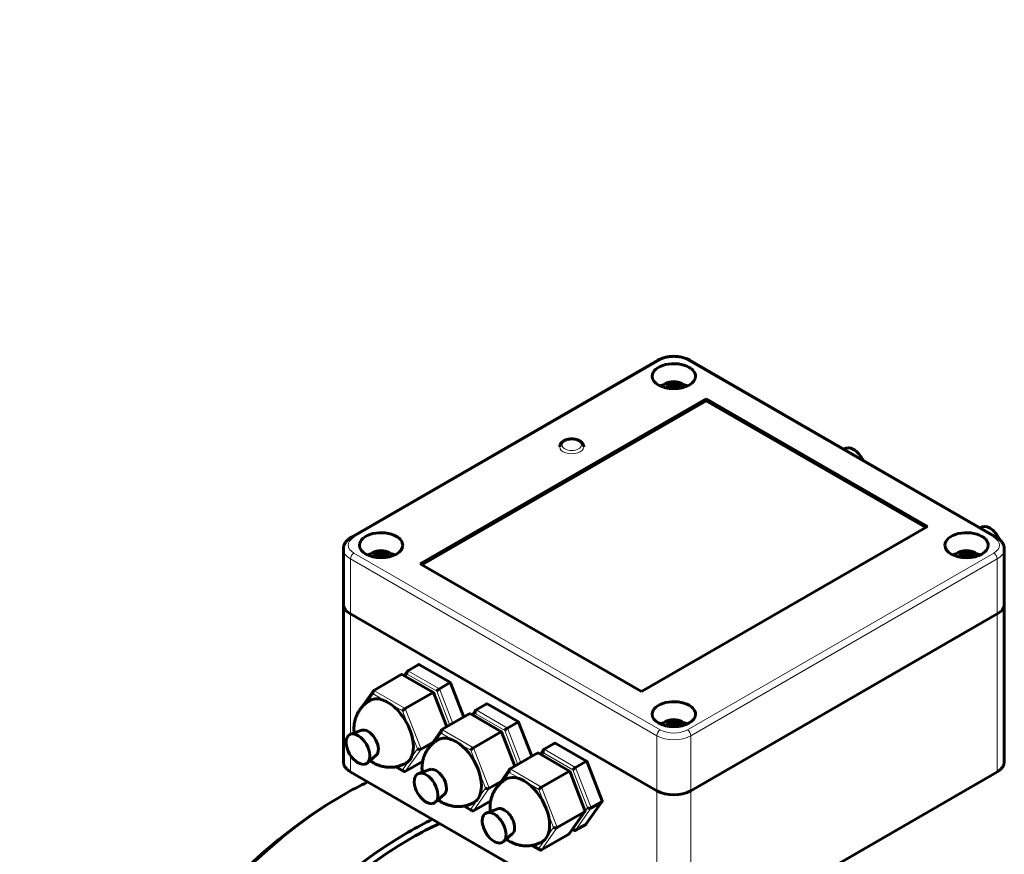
# Model space of a CAD drawing. Header units: millimetres. Extents: x 0 to 5641, y -485 to 297.
# Tile 6 of 8: x 125 to 150, y 159 to 181. Entities that reach past the tile are written whole.
import ezdxf

# ---------------------------------------------------------------- set-up
doc = ezdxf.new("R2010")
doc.units = ezdxf.units.MM
doc.linetypes.add('K5LT_BASIC', pattern=[0])
doc.linetypes.add('K5LT_THIN', pattern=[0])
doc.layers.add('Системный слой', color=7, linetype='Continuous')

msp = doc.modelspace()

# ---------------------------------------------------------------- linework, layer by layer
at = {"layer": 'Системный слой', "color": 5, "linetype": 'K5LT_BASIC', "lineweight": 60, "true_color": 0x0000ff}
for p, q in [((141.285, 171.676), (133.33, 167.083)), ((150.072, 167.083), (142.117, 171.676)), ((141.578, 171.076), (141.625, 170.949)), ((141.586, 171.046), (141.623, 170.949)), ((141.658, 171.115), (141.678, 170.943)), ((141.688, 171.107), (141.694, 170.936)), ((141.742, 171.089), (141.724, 170.937)), ((141.816, 171.081), (141.767, 170.939)), ((141.872, 171.071), (141.839, 171.008)), ((141.481, 170.963), (141.482, 170.962)), ((141.533, 171.003), (141.57, 170.945)), ((141.816, 170.999), (141.789, 170.94)), ((135.116, 166.388), (142.541, 170.674)), ((142.541, 170.623), (135.16, 166.362)), ((142.541, 170.623), (142.541, 170.674)), ((142.541, 170.674), (148.286, 167.357)), ((148.242, 167.332), (142.541, 170.623)), ((146.123, 169.363), (146.126, 169.366)), ((148.286, 167.357), (140.861, 163.071)), ((149.658, 167.322), (149.662, 167.324)), ((133.121, 165.341), (133.121, 166.77)), ((133.977, 166.688), (134.024, 166.561)), ((134.057, 166.726), (134.077, 166.554)), ((134.087, 166.718), (134.093, 166.548)), ((134.14, 166.701), (134.122, 166.548)), ((134.215, 166.692), (134.166, 166.55)), ((134.271, 166.682), (134.238, 166.62)), ((149.18, 166.688), (149.227, 166.561)), ((149.259, 166.726), (149.279, 166.554)), ((149.29, 166.718), (149.296, 166.548)), ((149.343, 166.701), (149.325, 166.548)), ((149.418, 166.692), (149.369, 166.55)), ((149.474, 166.682), (149.441, 166.62)), ((150.281, 165.341), (150.281, 166.77)), ((133.88, 166.574), (133.881, 166.573)), ((133.932, 166.614), (133.969, 166.557)), ((133.985, 166.658), (134.022, 166.56)), ((134.215, 166.611), (134.188, 166.552)), ((149.083, 166.574), (149.084, 166.573)), ((149.134, 166.614), (149.172, 166.557)), ((149.187, 166.658), (149.225, 166.56)), ((149.417, 166.611), (149.391, 166.552)), ((140.861, 163.071), (135.116, 166.388)), ((133.121, 161.259), (133.121, 165.341)), ((150.281, 161.259), (150.281, 165.341)), ((141.259, 160.494), (133.304, 165.086)), ((141.259, 160.494), (133.304, 165.086)), ((150.098, 165.086), (142.143, 160.494)), ((150.098, 165.086), (142.143, 160.494)), ((135.061, 163.766), (134.796, 163.612)), ((135.1, 163.764), (135.902, 163.302)), ((134.619, 163.51), (133.912, 163.102)), ((134.658, 163.509), (135.46, 163.046)), ((134.701, 163.484), (134.783, 163.6)), ((135.878, 163.294), (135.613, 163.141)), ((136.248, 162.41), (135.903, 163.3)), ((133.899, 163.089), (133.602, 162.668)), ((135.436, 163.039), (134.729, 162.631)), ((135.806, 162.155), (135.461, 163.045)), ((136.829, 162.745), (136.564, 162.592)), ((136.868, 162.744), (137.669, 162.281)), ((133.501, 162.524), (133.492, 162.511)), ((136.387, 162.49), (135.68, 162.082)), ((136.426, 162.489), (137.227, 162.026)), ((136.469, 162.464), (136.55, 162.579)), ((141.658, 162.337), (141.678, 162.165)), ((137.646, 162.274), (137.38, 162.12)), ((138.016, 161.389), (137.671, 162.279)), ((141.481, 162.186), (141.482, 162.184)), ((141.533, 162.225), (141.57, 162.168)), ((141.578, 162.299), (141.625, 162.172)), ((141.586, 162.269), (141.623, 162.171)), ((141.688, 162.329), (141.694, 162.159)), ((141.742, 162.312), (141.724, 162.159)), ((141.816, 162.303), (141.767, 162.161)), ((141.816, 162.222), (141.789, 162.163)), ((141.872, 162.294), (141.839, 162.231)), ((133.597, 162.065), (133.308, 161.965)), ((135.666, 162.069), (135.37, 161.647)), ((137.204, 162.018), (136.497, 161.61)), ((137.574, 161.134), (137.229, 162.024)), ((135.448, 161.758), (135.137, 161.579)), ((138.597, 161.724), (138.332, 161.571)), ((139.437, 161.26), (138.636, 161.723)), ((133.971, 161.416), (133.74, 161.215)), ((135.269, 161.503), (135.26, 161.49)), ((138.155, 161.469), (137.448, 161.061)), ((138.995, 161.005), (138.194, 161.468)), ((138.237, 161.443), (138.318, 161.558)), ((134.69, 160.999), (134.486, 161.117)), ((135.179, 161.258), (134.729, 160.998)), ((139.413, 161.253), (139.148, 161.1)), ((139.439, 161.259), (139.836, 160.233)), ((141.272, 156.382), (133.317, 160.975)), ((135.364, 161.044), (135.075, 160.944)), ((137.138, 160.626), (137.434, 161.048)), ((138.971, 160.998), (138.264, 160.59)), ((139.394, 159.978), (138.997, 161.004)), ((150.085, 160.975), (142.13, 156.382)), ((137.216, 160.738), (136.905, 160.558)), ((133.127, 160.391), (133.039, 160.34)), ((135.739, 160.395), (135.508, 160.195)), ((137.027, 160.47), (137.037, 160.483)), ((136.458, 159.978), (136.253, 160.096)), ((136.947, 160.237), (136.497, 159.977)), ((139.834, 160.211), (139.427, 159.633)), ((139.822, 160.201), (139.556, 160.048)), ((137.132, 160.024), (136.843, 159.924)), ((139.38, 159.946), (138.673, 159.537)), ((139.392, 159.956), (138.985, 159.378)), ((139.413, 159.62), (139.148, 159.467)), ((137.507, 159.374), (137.276, 159.174)), ((138.971, 159.365), (138.264, 158.957)), ((139.109, 159.468), (139.066, 159.493)), ((138.226, 158.958), (138.021, 159.076))]:
    msp.add_line(p, q, dxfattribs=at)
at = {"layer": 'Системный слой', "color": 7, "linetype": 'K5LT_THIN', "lineweight": 18}
for p, q in [((133.392, 167.077), (141.347, 171.669)), ((142.055, 171.669), (150.009, 167.077)), ((133.304, 166.515), (133.304, 165.086)), ((141.259, 161.922), (133.304, 166.515)), ((141.347, 162.076), (133.392, 166.668)), ((150.009, 166.668), (142.055, 162.076)), ((150.098, 166.515), (142.143, 161.922)), ((150.098, 166.515), (150.098, 165.086)), ((133.304, 165.086), (133.304, 161.964)), ((150.098, 165.086), (150.098, 161.004)), ((135.878, 163.294), (135.061, 163.766)), ((135.436, 163.039), (134.619, 163.51)), ((134.777, 163.521), (134.737, 163.464)), ((135.543, 163.079), (134.777, 163.521)), ((135.613, 163.141), (134.796, 163.612)), ((134.729, 162.631), (133.912, 163.102)), ((135.961, 162.244), (135.613, 163.141)), ((136.226, 162.397), (135.878, 163.294)), ((133.894, 163.011), (133.741, 162.793)), ((134.276, 162.79), (133.894, 163.011)), ((135.784, 162.142), (135.436, 163.039)), ((135.884, 162.199), (135.543, 163.079)), ((134.659, 162.569), (134.276, 162.79)), ((135.137, 161.579), (134.729, 162.631)), ((137.38, 162.12), (136.564, 162.592)), ((137.646, 162.274), (136.829, 162.745)), ((134.85, 162.076), (134.659, 162.569)), ((137.204, 162.018), (136.387, 162.49)), ((136.545, 162.501), (136.505, 162.443)), ((137.311, 162.059), (136.545, 162.501)), ((136.497, 161.61), (135.68, 162.082)), ((137.729, 161.223), (137.38, 162.12)), ((137.994, 161.376), (137.646, 162.274)), ((135.042, 161.583), (134.85, 162.076)), ((135.661, 161.99), (135.508, 161.773)), ((136.044, 161.769), (135.661, 161.99)), ((137.552, 161.121), (137.204, 162.018)), ((137.652, 161.179), (137.311, 162.059)), ((141.259, 161.922), (141.259, 160.494)), ((142.143, 161.922), (142.143, 160.494)), ((134.729, 160.998), (135.137, 161.579)), ((134.85, 161.31), (135.042, 161.583)), ((136.427, 161.548), (136.044, 161.769)), ((136.905, 160.558), (136.497, 161.61)), ((139.148, 161.1), (138.332, 161.571)), ((139.413, 161.253), (138.597, 161.724)), ((133.304, 161.415), (133.304, 161.004)), ((136.618, 161.055), (136.427, 161.548)), ((138.971, 160.998), (138.155, 161.469)), ((138.313, 161.48), (138.273, 161.422)), ((139.078, 161.038), (138.313, 161.48)), ((134.513, 161.123), (134.659, 161.038)), ((134.659, 161.038), (134.85, 161.31)), ((138.264, 160.59), (137.448, 161.061)), ((139.556, 160.048), (139.148, 161.1)), ((139.822, 160.201), (139.413, 161.253)), ((141.259, 156.411), (133.304, 161.004)), ((136.81, 160.562), (136.618, 161.055)), ((137.429, 160.97), (137.276, 160.752)), ((137.812, 160.749), (137.429, 160.97)), ((139.38, 159.946), (138.971, 160.998)), ((139.461, 160.052), (139.078, 161.038)), ((150.098, 161.004), (142.143, 156.411)), ((136.497, 159.977), (136.905, 160.558)), ((136.618, 160.29), (136.81, 160.562)), ((138.195, 160.528), (137.812, 160.749)), ((138.673, 159.537), (138.264, 160.59)), ((138.386, 160.035), (138.195, 160.528)), ((141.259, 160.494), (141.259, 156.411)), ((142.143, 160.494), (142.143, 156.411)), ((136.281, 160.102), (136.427, 160.017)), ((136.427, 160.017), (136.618, 160.29)), ((138.577, 159.541), (138.386, 160.035)), ((139.078, 159.507), (139.461, 160.052)), ((139.148, 159.467), (139.556, 160.048)), ((139.413, 159.62), (139.822, 160.201)), ((138.971, 159.365), (139.38, 159.946)), ((138.264, 158.957), (138.673, 159.537)), ((138.386, 159.269), (138.577, 159.541)), ((138.195, 158.997), (138.386, 159.269)), ((139.077, 159.508), (139.078, 159.507)), ((138.048, 159.081), (138.195, 158.997))]:
    msp.add_line(p, q, dxfattribs=at)
at = {"layer": 'Системный слой', "color": 5, "linetype": 'K5LT_BASIC', "lineweight": 60, "true_color": 0x0000ff}
for centre, start, end in [((141.701, 170.669), 105.4327, 134.227), ((141.701, 170.669), 45.773, 105.4327), ((134.1, 166.28), 105.4327, 134.227), ((134.1, 166.28), 45.773, 105.4327), ((149.302, 166.28), 105.4327, 134.227), ((149.302, 166.28), 45.773, 105.4327), ((141.701, 161.892), 45.773, 105.4327), ((141.701, 161.892), 105.4327, 134.227)]:
    msp.add_arc(centre, 0.45, start, end, dxfattribs=at)
for centre, major_axis, ratio, start_param, end_param in [((141.701, 171.261), (0.562, 0), 0.57735, 0.785398, 3.141593), ((141.701, 171.261), (0.562, 0), 0.57735, 0, 0.785398), ((141.701, 171.261), (0.562, 0), 0.57735, 3.141593, 6.283185), ((141.701, 170.751), (0.562, 0), 0.57735, -4.243636, -4.045378), ((141.718, 170.664), (-0.117, -0.434), 0.757129, 3.8729, 4.0439), ((141.72, 170.672), (-0.076, 0.44), 0.935342, 0.09305, 0.218682), ((141.716, 170.676), (-0.183, 0.411), 0.239406, -0.353019, -0.206514), ((141.727, 170.678), (-0.151, 0.423), 0.040632, 0.330677, 0.501677), ((141.72, 170.672), (-0.076, 0.44), 0.935342, 6.250603, 6.376236), ((141.686, 170.668), (-0.047, 0.447), 0.452881, 6.041215, 6.18772), ((141.681, 170.666), (-0.074, 0.443), 0.687463, 5.84924, 6.020239), ((141.705, 170.661), (-0.395, -0.213), 0.940417, 3.990561, 4.16156), ((141.708, 170.663), (0.292, 0.342), 0.830661, 0.382907, 0.529412), ((141.661, 170.684), (0.16, 0.417), 0.624651, 5.819171, 6.070436), ((141.701, 170.751), (0.562, 0), 0.57735, 0.903785, 1.102044), ((141.708, 170.663), (-0.292, -0.342), 0.830661, 4.383976, 4.530482), ((141.741, 170.706), (0.305, -0.326), 0.055305, 3.757025, 3.762525), ((141.696, 170.691), (-0.44, -0.09), 0.595651, 4.672425, 4.818539), ((141.721, 170.686), (-0.291, 0.342), 0.342696, -1.075179, -0.99309), ((141.683, 170.687), (0.324, 0.311), 0.412363, 0.632992, 0.803992), ((141.675, 170.673), (0.071, 0.443), 0.304135, -0.8661, -0.69744), ((141.694, 170.681), (0.379, 0.242), 0.617187, 0.603674, 0.75018), ((146.366, 169.005), (-0.218, 0.377), 0.57735, 4.585191, 6.393843), ((134.1, 166.872), (0.562, 0), 0.57735, 0.785398, 3.141593), ((149.302, 166.872), (0.562, 0), 0.57735, 0.785398, 3.141593), ((149.902, 166.963), (0.218, -0.377), 0.57735, 1.408452, 3.25225), ((134.1, 166.872), (0.562, 0), 0.57735, 0, 0.785398), ((149.302, 166.872), (0.562, 0), 0.57735, 0, 0.785398), ((134.1, 166.872), (0.562, 0), 0.57735, 3.141593, 6.283185), ((134.119, 166.284), (-0.076, 0.44), 0.935342, 0.09305, 0.218682), ((134.115, 166.287), (-0.183, 0.411), 0.239406, -0.353019, -0.206514), ((134.126, 166.29), (-0.151, 0.423), 0.040632, 0.330677, 0.501677), ((134.119, 166.284), (-0.076, 0.44), 0.935342, 6.250603, 6.376236), ((134.084, 166.279), (-0.047, 0.447), 0.452881, 6.041215, 6.18772), ((134.08, 166.277), (-0.074, 0.443), 0.687463, 5.84924, 6.020239), ((134.104, 166.272), (-0.395, -0.213), 0.940417, 3.990561, 4.16156), ((134.107, 166.274), (0.292, 0.342), 0.830661, 0.382907, 0.529412), ((134.06, 166.296), (0.16, 0.417), 0.624651, 5.819171, 6.070436), ((149.302, 166.872), (0.562, 0), 0.57735, 3.141593, 6.283185), ((149.321, 166.284), (-0.076, 0.44), 0.935342, 0.09305, 0.218682), ((149.318, 166.287), (-0.183, 0.411), 0.239406, -0.353019, -0.206514), ((149.328, 166.29), (-0.151, 0.423), 0.040632, 0.330677, 0.501677), ((149.321, 166.284), (-0.076, 0.44), 0.935342, 6.250603, 6.376236), ((149.287, 166.279), (-0.047, 0.447), 0.452881, 6.041215, 6.18772), ((149.282, 166.277), (-0.074, 0.443), 0.687463, 5.84924, 6.020239), ((149.307, 166.272), (-0.395, -0.213), 0.940417, 3.990561, 4.16156), ((149.31, 166.274), (0.292, 0.342), 0.830661, 0.382907, 0.529412), ((149.262, 166.296), (0.16, 0.417), 0.624651, 5.819171, 6.070436), ((134.1, 166.362), (0.562, 0), 0.57735, -4.243636, -4.045378), ((134.107, 166.274), (-0.292, -0.342), 0.830661, 4.383976, 4.530482), ((134.139, 166.318), (0.305, -0.326), 0.055305, 3.757025, 3.762525), ((134.117, 166.276), (-0.117, -0.434), 0.757129, 3.8729, 4.0439), ((134.095, 166.302), (-0.44, -0.09), 0.595651, 4.672425, 4.818539), ((134.119, 166.297), (-0.291, 0.342), 0.342696, -1.075179, -0.99309), ((134.082, 166.299), (0.324, 0.311), 0.412363, 0.632992, 0.803992), ((134.073, 166.285), (0.071, 0.443), 0.304135, -0.8661, -0.69744), ((134.092, 166.292), (0.379, 0.242), 0.617187, 0.603674, 0.75018), ((134.1, 166.362), (0.562, 0), 0.57735, 0.903785, 1.102044), ((149.302, 166.362), (0.562, 0), 0.57735, -4.243636, -4.045378), ((149.31, 166.274), (-0.292, -0.342), 0.830661, 4.383976, 4.530482), ((149.342, 166.318), (0.305, -0.326), 0.055305, 3.757025, 3.762525), ((149.32, 166.276), (-0.117, -0.434), 0.757129, 3.8729, 4.0439), ((149.298, 166.302), (-0.44, -0.09), 0.595651, 4.672425, 4.818539), ((149.322, 166.297), (-0.291, 0.342), 0.342696, -1.075179, -0.99309), ((149.285, 166.299), (0.324, 0.311), 0.412363, 0.632992, 0.803992), ((149.276, 166.285), (0.071, 0.443), 0.304135, -0.8661, -0.69744), ((149.295, 166.292), (0.379, 0.242), 0.617187, 0.603674, 0.75018), ((149.302, 166.362), (0.562, 0), 0.57735, 0.903785, 1.102044), ((133.746, 165.341), (-0.625, 0), 0.57735, 0, 0.785398), ((133.746, 165.341), (-0.625, 0), 0.57735, 0, 0.785398), ((149.656, 165.341), (0.625, 0), 0.57735, 5.497787, 6.283185), ((149.656, 165.341), (0.625, 0), 0.57735, 5.497787, 6.283185), ((135.087, 163.7), (-0.0154, 0.0697), 0.697902, 5.751025, 6.500445), ((134.645, 163.445), (-0.0154, 0.0697), 0.697902, 5.751025, 6.500445), ((134.822, 163.547), (0.0154, -0.0697), 0.697902, 3.686186, 4.929648), ((134.822, 163.547), (0.0154, -0.0697), 0.697902, 3.358852, 3.686186), ((133.938, 163.036), (-0.0154, 0.0697), 0.697902, 0.217259, 0.544593), ((135.587, 163.105), (0.0502, 0.043), 0.218386, 0.86214, 2.432936), ((135.852, 163.258), (-0.0502, -0.043), 0.218386, 3.254313, 4.003733), ((135.852, 163.258), (-0.0502, -0.043), 0.218386, 3.098967, 3.254313), ((134.276, 162.024), (-0.469, 0.812), 0.57735, 6.021386, 6.283185), ((133.938, 163.036), (-0.0154, 0.0697), 0.697902, 0.544593, 1.788056), ((134.276, 162.024), (-0.469, 0.812), 0.57735, 5.497787, 6.021386), ((135.41, 163.003), (-0.0502, -0.043), 0.218386, 3.254313, 4.003733), ((135.41, 163.003), (-0.0502, -0.043), 0.218386, 3.098967, 3.254313), ((134.276, 162.024), (-0.469, 0.812), 0.57735, 4.45059, 5.497787), ((134.703, 162.594), (-0.0502, -0.043), 0.218386, 4.003733, 5.574529), ((136.589, 162.526), (0.0154, -0.0697), 0.697902, 3.358852, 3.686186), ((136.855, 162.679), (-0.0154, 0.0697), 0.697902, 5.751025, 6.500445), ((141.701, 162.484), (0.562, 0), 0.57735, 0.785398, 3.141593), ((141.701, 162.484), (0.562, 0), 0.57735, 0, 0.785398), ((133.555, 162.492), (-0.0673, 0.0082), 0.565741, 5.965638, 6.329169), ((136.413, 162.424), (-0.0154, 0.0697), 0.697902, 5.751025, 6.500445), ((136.589, 162.526), (0.0154, -0.0697), 0.697902, 3.686186, 4.929648), ((141.701, 162.484), (0.562, 0), 0.57735, 3.141593, 6.283185), ((141.72, 161.895), (-0.076, 0.44), 0.935342, 6.250603, 6.376236), ((141.686, 161.89), (-0.047, 0.447), 0.452881, 6.041215, 6.18772), ((133.763, 161.728), (-0.189, 0.327), 0.57735, 3.25225, 6.021386), ((135.706, 162.016), (-0.0154, 0.0697), 0.697902, 0.217259, 0.544593), ((137.355, 162.084), (0.0502, 0.043), 0.218386, 0.86214, 2.432936), ((137.62, 162.237), (-0.0502, -0.043), 0.218386, 3.254313, 4.003733), ((137.62, 162.237), (-0.0502, -0.043), 0.218386, 3.098967, 3.254313), ((141.701, 161.973), (0.562, 0), 0.57735, -4.243636, -4.045378), ((141.708, 161.886), (-0.292, -0.342), 0.830661, 4.383976, 4.530482), ((141.741, 161.929), (0.305, -0.326), 0.055305, 3.757025, 3.762525), ((141.718, 161.887), (-0.117, -0.434), 0.757129, 3.8729, 4.0439), ((141.72, 161.895), (-0.076, 0.44), 0.935342, 0.09305, 0.218682), ((141.716, 161.899), (-0.183, 0.411), 0.239406, -0.353019, -0.206514), ((141.727, 161.901), (-0.151, 0.423), 0.040632, 0.330677, 0.501677), ((141.696, 161.914), (-0.44, -0.09), 0.595651, 4.672425, 4.818539), ((141.721, 161.909), (-0.291, 0.342), 0.342696, -1.075179, -0.99309), ((141.681, 161.888), (-0.074, 0.443), 0.687463, 5.84924, 6.020239), ((141.705, 161.883), (-0.395, -0.213), 0.940417, 3.990561, 4.16156), ((141.708, 161.886), (0.292, 0.342), 0.830661, 0.382907, 0.529412), ((141.683, 161.91), (0.324, 0.311), 0.412363, 0.632992, 0.803992), ((141.675, 161.896), (0.071, 0.443), 0.304135, -0.8661, -0.69744), ((141.694, 161.903), (0.379, 0.242), 0.617187, 0.603674, 0.75018), ((141.661, 161.907), (0.16, 0.417), 0.624651, 5.819171, 6.070436), ((141.701, 161.973), (0.562, 0), 0.57735, 0.903785, 1.102044), ((133.5, 161.576), (0.218, -0.377), 0.57735, 3.030935, 6.021386), ((133.5, 161.576), (0.218, -0.377), 0.57735, 0.110657, 3.030935), ((133.763, 161.728), (0.189, -0.327), 0.57735, 2.879793, 3.030935), ((134.276, 162.024), (0.469, -0.812), 0.57735, 0.261799, 1.308997), ((136.044, 161.004), (-0.469, 0.812), 0.57735, 6.021386, 6.283185), ((135.706, 162.016), (-0.0154, 0.0697), 0.697902, 0.544593, 1.788056), ((136.044, 161.004), (-0.469, 0.812), 0.57735, 5.497787, 6.021386), ((137.178, 161.982), (-0.0502, -0.043), 0.218386, 3.254313, 4.003733), ((137.178, 161.982), (-0.0502, -0.043), 0.218386, 3.098967, 3.254313), ((135.086, 161.608), (0.0673, -0.0082), 0.565741, 4.067508, 5.638305), ((136.044, 161.004), (-0.469, 0.812), 0.57735, 4.45059, 5.497787), ((136.471, 161.574), (-0.0502, -0.043), 0.218386, 4.003733, 5.574529), ((138.357, 161.505), (0.0154, -0.0697), 0.697902, 3.358852, 3.686186), ((138.622, 161.659), (-0.0154, 0.0697), 0.697902, 5.751025, 6.500445), ((135.323, 161.471), (-0.0673, 0.0082), 0.565741, 5.965638, 6.329169), ((138.18, 161.403), (-0.0154, 0.0697), 0.697902, 5.751025, 6.500445), ((138.357, 161.505), (0.0154, -0.0697), 0.697902, 3.686186, 4.929648), ((133.5, 161.576), (0.218, -0.377), 0.57735, 6.021386, 6.393843), ((134.276, 162.024), (0.469, -0.812), 0.57735, 0, 0.261799), ((135.531, 160.708), (-0.189, 0.327), 0.57735, 3.25225, 6.021386), ((137.473, 160.995), (-0.0154, 0.0697), 0.697902, 0.217259, 0.544593), ((139.123, 161.064), (0.0502, 0.043), 0.218386, 0.86214, 2.432936), ((139.388, 161.217), (-0.0502, -0.043), 0.218386, 3.254313, 4.003733), ((139.388, 161.217), (-0.0502, -0.043), 0.218386, 3.098967, 3.254313), ((134.703, 161.064), (0.0154, -0.0697), 0.697902, 4.929648, 5.751025), ((134.703, 161.064), (0.0154, -0.0697), 0.697902, 5.751025, 6.500445), ((135.268, 160.556), (0.218, -0.377), 0.57735, 3.030935, 6.021386), ((135.268, 160.556), (0.218, -0.377), 0.57735, 0.110657, 3.030935), ((135.531, 160.708), (0.189, -0.327), 0.57735, 2.879793, 3.030935), ((136.044, 161.004), (0.469, -0.812), 0.57735, 0.261799, 1.308997), ((137.812, 159.983), (-0.469, 0.812), 0.57735, 5.497787, 6.283185), ((137.473, 160.995), (-0.0154, 0.0697), 0.697902, 0.544593, 1.788056), ((138.946, 160.961), (-0.0502, -0.043), 0.218386, 3.254313, 4.003733), ((138.946, 160.961), (-0.0502, -0.043), 0.218386, 3.098967, 3.254313), ((133.127, 151.206), (5.625, 9.743), 0.57735, 0.706749, 0.785398), ((136.854, 160.587), (0.0673, -0.0082), 0.565741, 4.067508, 5.638305), ((137.812, 159.983), (-0.469, 0.812), 0.57735, 4.45059, 5.497787), ((138.239, 160.553), (-0.0502, -0.043), 0.218386, 4.003733, 5.574529), ((133.127, 151.206), (5.625, 9.743), 0.57735, 0.785398, 2.356194), ((133.039, 151.257), (5.562, 9.635), 0.57735, 0.785398, 2.356194), ((137.091, 160.451), (-0.0673, 0.0082), 0.565741, 5.965638, 6.329169), ((141.701, 160.749), (0.625, 0), 0.57735, 3.926991, 5.497787), ((141.701, 160.749), (0.625, 0), 0.57735, 3.926991, 5.497787), ((135.268, 160.556), (0.218, -0.377), 0.57735, 6.021386, 6.393843), ((136.044, 161.004), (0.469, -0.812), 0.57735, 0, 0.261799), ((137.299, 159.687), (-0.189, 0.327), 0.57735, 3.926991, 6.172528), ((137.812, 159.983), (0.469, -0.812), 0.57735, 0.261799, 1.308997), ((139.505, 160.077), (-0.0673, 0.0082), 0.565741, 0.925916, 2.496712), ((139.771, 160.23), (0.0673, -0.0082), 0.565741, 5.638305, 5.965638), ((139.771, 160.23), (0.0673, -0.0082), 0.565741, 5.965638, 6.54307), ((136.471, 160.043), (0.0154, -0.0697), 0.697902, 4.929648, 5.751025), ((136.471, 160.043), (0.0154, -0.0697), 0.697902, 5.751025, 6.500445), ((137.035, 159.535), (0.218, -0.377), 0.57735, 3.030935, 6.393843), ((137.035, 159.535), (0.218, -0.377), 0.57735, 0.785398, 3.030935), ((139.329, 159.975), (0.0673, -0.0082), 0.565741, 5.638305, 5.965638), ((139.329, 159.975), (0.0673, -0.0082), 0.565741, 5.965638, 6.54307), ((134.807, 150.236), (5.625, 9.743), 0.57735, 0.706749, 0.785398), ((134.895, 150.185), (5.562, 9.635), 0.57735, 0.693487, 0.785398), ((137.299, 159.687), (0.189, -0.327), 0.57735, 0.110657, 0.785398), ((138.622, 159.567), (0.0673, -0.0082), 0.565741, 4.067508, 5.638305), ((139.388, 159.686), (0.0154, -0.0697), 0.697902, 0.217259, 0.544593), ((134.807, 150.236), (5.625, 9.743), 0.57735, 0.785398, 3.141593), ((134.895, 150.185), (5.562, 9.635), 0.57735, 0.785398, 3.458881), ((137.035, 159.535), (0.218, -0.377), 0.57735, 0.110657, 0.785398), ((137.812, 159.983), (0.469, -0.812), 0.57735, 0, 0.261799), ((138.946, 159.431), (0.0154, -0.0697), 0.697902, 0.217259, 0.544593), ((139.123, 159.533), (-0.0154, 0.0697), 0.697902, 1.788056, 2.609432), ((139.123, 159.533), (-0.0154, 0.0697), 0.697902, 2.609432, 3.358852), ((138.239, 159.022), (0.0154, -0.0697), 0.697902, 4.929648, 5.751025), ((138.239, 159.022), (0.0154, -0.0697), 0.697902, 5.751025, 6.500445)]:
    msp.add_ellipse(centre, major_axis=major_axis, ratio=ratio, start_param=start_param, end_param=end_param, dxfattribs=at)
at = {"layer": 'Системный слой', "color": 7, "linetype": 'K5LT_THIN', "lineweight": 18}
for centre, major_axis, start_param, end_param in [((141.347, 171.567), (-0.063, 0.108), 5.497787, 6.283185), ((141.701, 171.465), (-0.5, 0), 3.926991, 5.497787), ((142.055, 171.567), (0.063, 0.108), 0, 0.785398), ((139.049, 169.424), (-0.312, 0), 0, 3.141593), ((133.746, 166.872), (-0.5, 0), 5.497787, 7.068583), ((133.392, 166.974), (-0.062, 0.108), 5.497787, 6.283185), ((150.009, 166.974), (0.063, 0.108), 0, 0.785398), ((149.656, 166.872), (0.5, 0), 5.497787, 7.068583), ((133.746, 166.77), (-0.625, 0), 0, 0.785398), ((149.656, 166.77), (0.625, 0), 5.497787, 6.283185), ((133.392, 166.566), (-0.062, -0.108), 3.926991, 5.497787), ((150.009, 166.566), (0.062, -0.108), 0.785398, 2.356194), ((141.347, 161.973), (-0.063, -0.108), 3.926991, 5.497787), ((141.701, 162.178), (0.625, 0), 3.926991, 5.497787), ((141.701, 162.28), (0.5, 0), 3.926991, 5.497787), ((142.055, 161.973), (0.062, -0.108), 0.785398, 2.356194), ((133.746, 161.259), (-0.625, 0), 0, 0.785398), ((149.656, 161.259), (0.625, 0), 5.497787, 6.283185), ((133.348, 161.029), (-0.0312, -0.0541), 5.497787, 6.283185), ((150.054, 161.029), (0.0312, -0.0541), 0, 0.785398)]:
    msp.add_ellipse(centre, major_axis=major_axis, ratio=0.57735, start_param=start_param, end_param=end_param, dxfattribs=at)
msp.add_ellipse((139.049, 169.475), major_axis=(-0.25, 0), ratio=0.57735, dxfattribs=at)
at = {"layer": 'Системный слой', "color": 5, "linetype": 'K5LT_BASIC', "lineweight": 60, "true_color": 0x0000ff}
for points, knots in [([(142.117, 171.676), (142.094, 171.689), (142.052, 171.709), (141.989, 171.733), (141.93, 171.75), (141.868, 171.763), (141.802, 171.772), (141.733, 171.777), (141.662, 171.777), (141.592, 171.772), (141.525, 171.762), (141.461, 171.747), (141.402, 171.729), (141.343, 171.706), (141.305, 171.687), (141.285, 171.676)], [0, 0, 0, 0, 1.627909, 2.729988, 3.862936, 5.024576, 6.214177, 7.432676, 8.682993, 9.930144, 11.145064, 12.3306, 13.487476, 14.614613, 16, 16, 16, 16]), ([(138.737, 169.424), (138.737, 169.435), (138.739, 169.451), (138.745, 169.473), (138.751, 169.488), (138.76, 169.504), (138.77, 169.52), (138.783, 169.535), (138.803, 169.555), (138.821, 169.568), (138.834, 169.576)], [0, 0, 0, 0, 1.957796, 2.954254, 3.975773, 5.031686, 6.130799, 7.280672, 8.486644, 11, 11, 11, 11]), ([(138.834, 169.576), (138.849, 169.585), (138.873, 169.597), (138.909, 169.61), (138.939, 169.618), (138.971, 169.625), (139.004, 169.629), (139.039, 169.631), (139.074, 169.631), (139.109, 169.628), (139.142, 169.622), (139.174, 169.615), (139.203, 169.606), (139.23, 169.595), (139.254, 169.582), (139.276, 169.569), (139.296, 169.554), (139.312, 169.539), (139.326, 169.523), (139.337, 169.507), (139.347, 169.49), (139.353, 169.474), (139.358, 169.457), (139.361, 169.441), (139.362, 169.43), (139.362, 169.424)], [0, 0, 0, 0, 2.198348, 3.352175, 4.537787, 5.753124, 6.997663, 8.272628, 9.581429, 10.876552, 12.138671, 13.370405, 14.572194, 15.742641, 16.878764, 17.976398, 19.030991, 20.038778, 20.998192, 21.910614, 22.780268, 23.61354, 24.418105, 25.20218, 26, 26, 26, 26]), ([(133.33, 167.083), (133.315, 167.074), (133.287, 167.056), (133.249, 167.027), (133.217, 166.996), (133.189, 166.964), (133.167, 166.932), (133.15, 166.899), (133.136, 166.866), (133.127, 166.833), (133.122, 166.801), (133.121, 166.78), (133.121, 166.77)], [0, 0, 0, 0, 1.577662, 3.096066, 4.546282, 5.926452, 7.239158, 8.49095, 9.691366, 10.851645, 11.983811, 13, 13, 13, 13]), ([(150.072, 167.083), (150.087, 167.074), (150.115, 167.056), (150.153, 167.027), (150.185, 166.996), (150.212, 166.964), (150.235, 166.932), (150.252, 166.899), (150.266, 166.866), (150.275, 166.833), (150.28, 166.801), (150.281, 166.78), (150.281, 166.77)], [0, 0, 0, 0, 1.577662, 3.096066, 4.546282, 5.926452, 7.239158, 8.49095, 9.691366, 10.851645, 11.983811, 13, 13, 13, 13]), ([(133.808, 162.836), (133.781, 162.821), (133.731, 162.788), (133.661, 162.731), (133.598, 162.666), (133.543, 162.594), (133.496, 162.518), (133.458, 162.438), (133.429, 162.355), (133.41, 162.277), (133.399, 162.207), (133.394, 162.139), (133.393, 162.07), (133.397, 162.02), (133.4, 161.997)], [0, 0, 0, 0, 1.371449, 2.741763, 4.1096, 5.473103, 6.829653, 8.175854, 9.507783, 10.820393, 11.864743, 12.707782, 13.952175, 15, 15, 15, 15]), ([(135.575, 161.816), (135.549, 161.801), (135.499, 161.768), (135.429, 161.71), (135.366, 161.645), (135.311, 161.574), (135.264, 161.498), (135.226, 161.417), (135.197, 161.335), (135.177, 161.256), (135.167, 161.186), (135.161, 161.118), (135.161, 161.049), (135.165, 160.999), (135.167, 160.976)], [0, 0, 0, 0, 1.371449, 2.741763, 4.1096, 5.473103, 6.829653, 8.175854, 9.507783, 10.820393, 11.864743, 12.707782, 13.952175, 15, 15, 15, 15]), ([(133.317, 160.975), (133.281, 160.996), (133.238, 161.028), (133.194, 161.074), (133.171, 161.103), (133.153, 161.133), (133.139, 161.162), (133.13, 161.191), (133.123, 161.223), (133.121, 161.246), (133.121, 161.259)], [0, 0, 0, 0, 3.304794, 4.519019, 5.66496, 6.747503, 7.774926, 8.757595, 9.706929, 11, 11, 11, 11]), ([(133.814, 161.279), (133.837, 161.262), (133.881, 161.233), (133.95, 161.194), (134.021, 161.162), (134.095, 161.137), (134.172, 161.118), (134.252, 161.106), (134.34, 161.102), (134.429, 161.107), (134.517, 161.122), (134.604, 161.146), (134.68, 161.178), (134.726, 161.202), (134.745, 161.213)], [0, 0, 0, 0, 1.3191, 2.375954, 3.622403, 4.868851, 5.909891, 7.229305, 8.566365, 9.916275, 11.275208, 12.640149, 14.008721, 15, 15, 15, 15]), ([(150.085, 160.975), (150.121, 160.996), (150.164, 161.028), (150.208, 161.074), (150.231, 161.103), (150.249, 161.133), (150.262, 161.162), (150.272, 161.191), (150.279, 161.223), (150.281, 161.246), (150.281, 161.259)], [0, 0, 0, 0, 3.304794, 4.519019, 5.66496, 6.747503, 7.774926, 8.757595, 9.706929, 11, 11, 11, 11]), ([(137.343, 160.795), (137.328, 160.786), (137.291, 160.763), (137.231, 160.719), (137.167, 160.661), (137.108, 160.593), (137.056, 160.519), (137.013, 160.441), (136.979, 160.36), (136.954, 160.276), (136.94, 160.207), (136.931, 160.135), (136.929, 160.091), (136.929, 160.06)], [0, 0, 0, 0, 0.831605, 2.079012, 3.508443, 4.934521, 6.354886, 7.766481, 9.165704, 10.547721, 11.906952, 12.52209, 14, 14, 14, 14]), ([(135.582, 160.258), (135.605, 160.241), (135.648, 160.212), (135.718, 160.174), (135.789, 160.142), (135.862, 160.117), (135.939, 160.098), (136.02, 160.085), (136.108, 160.081), (136.197, 160.086), (136.285, 160.101), (136.372, 160.126), (136.448, 160.157), (136.494, 160.181), (136.513, 160.192)], [0, 0, 0, 0, 1.3191, 2.375954, 3.622403, 4.868851, 5.909891, 7.229305, 8.566365, 9.916275, 11.275208, 12.640149, 14.008721, 15, 15, 15, 15]), ([(136.929, 160.06), (136.929, 160.045), (136.93, 160.01), (136.933, 159.975), (136.935, 159.955)], [0, 0, 0, 0, 2.13237, 5, 5, 5, 5]), ([(137.349, 159.238), (137.373, 159.221), (137.416, 159.192), (137.486, 159.153), (137.557, 159.121), (137.63, 159.096), (137.707, 159.077), (137.787, 159.065), (137.876, 159.061), (137.964, 159.066), (138.053, 159.081), (138.14, 159.105), (138.216, 159.136), (138.262, 159.16), (138.281, 159.171)], [0, 0, 0, 0, 1.3191, 2.375954, 3.622403, 4.868851, 5.909891, 7.229305, 8.566365, 9.916275, 11.275208, 12.640149, 14.008721, 15, 15, 15, 15])]:
    msp.add_open_spline(points, degree=3, knots=knots, dxfattribs=at)

doc.saveas('drawing.dxf')
